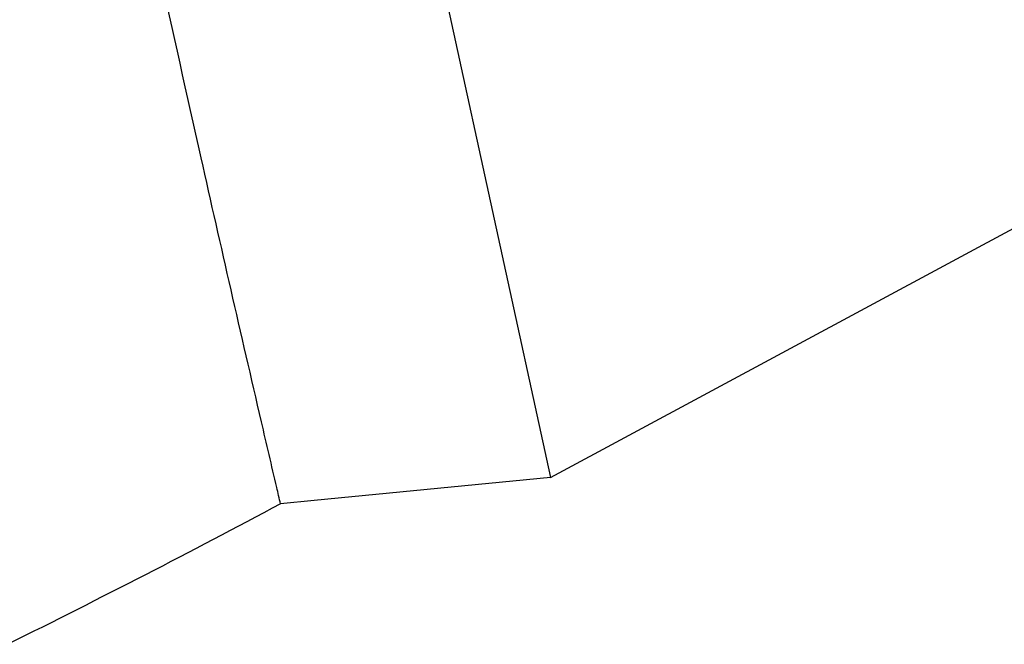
# Model space of a CAD drawing. Header units: millimetres. Extents: x -0.66 to 0.91, y -0.4 to 0.64.
# Tile 193 of 241: x 0.7508 to 0.7684, y 0.1733 to 0.1845. Entities that reach past the tile are written whole.
import ezdxf

# ---------------------------------------------------------------- set-up
doc = ezdxf.new("R2010")
doc.units = ezdxf.units.MM
doc.layers.add('FORMAT', color=7, linetype='Continuous')

msp = doc.modelspace()

# ---------------------------------------------------------------- linework, layer by layer
at = {"layer": 'FORMAT', "color": 7, "linetype": 'Continuous', "lineweight": 25}
for p, q in [((0.760276, 0.176268), (0.849431, 0.224204)), ((0.755032, 0.200302), (0.760276, 0.176268)), ((0.760276, 0.176268), (0.756037, 0.175853)), ((0.756037, 0.175853), (0.755432, 0.175794))]:
    msp.add_line(p, q, dxfattribs=at)
for points, knots in [([(0.755432, 0.175794), (0.755409, 0.175892), (0.755295, 0.176383), (0.754814, 0.178446), (0.753847, 0.18267), (0.753003, 0.186527), (0.752507, 0.188797)], [0, 0, 0, 0, 0.022791, 0.113957, 0.478621, 1, 1, 1, 1]), ([(0.755432, 0.175794), (0.754628, 0.175368), (0.753018, 0.174516), (0.751367, 0.17369), (0.750542, 0.173277)], [0, 0, 0, 0, 0.499915, 1, 1, 1, 1])]:
    msp.add_open_spline(points, degree=3, knots=knots, dxfattribs=at)

doc.saveas('drawing.dxf')
